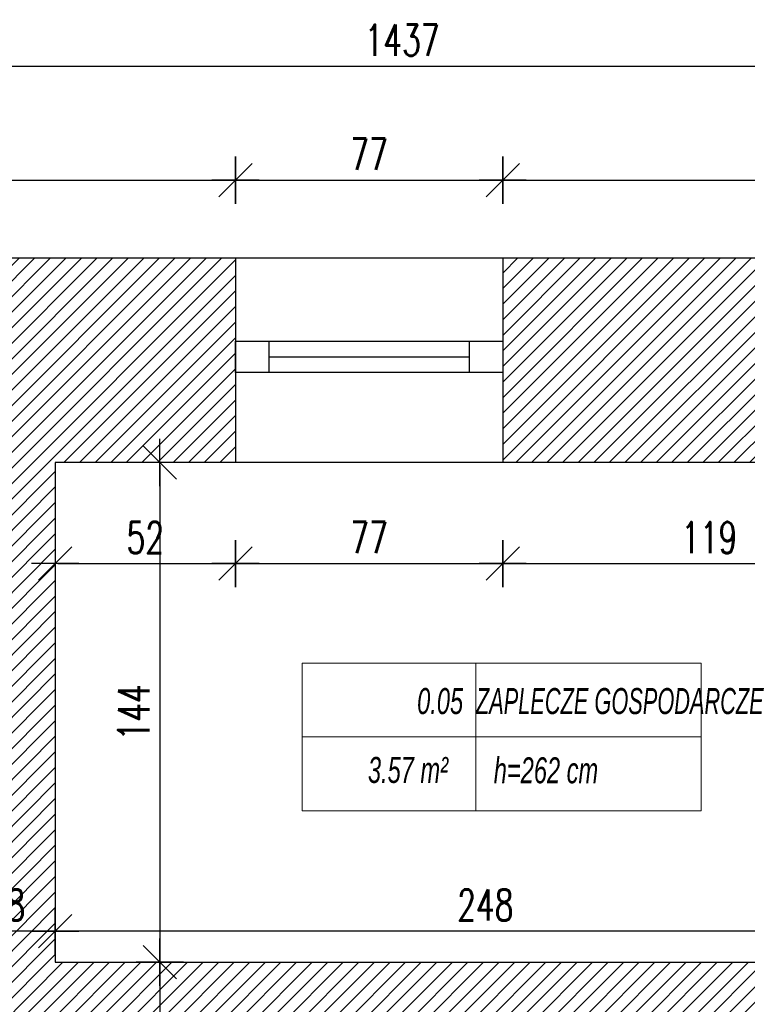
# Model space of a CAD drawing. Extents: x 6414462 to 7495468, y 5756825 to 5824657.
# Tile 48 of 54: x 6508923 to 6509132, y 5810302 to 5810586. Entities that reach past the tile are written whole.
import ezdxf

# ---------------------------------------------------------------- set-up
doc = ezdxf.new("R2010")
doc.units = 0
doc.layers.add('A-AREA-____-IDEN', color=2, linetype='Continuous', lineweight=9)
doc.layers.add('okna', color=11, linetype='Continuous')
doc.styles.add('Arial_I', font='ariali.ttf', dxfattribs={"width": 0.65, "height": 150})
doc.styles.add('dwg_wymiary 50', font='romans.shx', dxfattribs={"width": 0.7, "height": 9})
doc.dimstyles.new('1-50', dxfattribs={"dimtxt": 9, "dimasz": 0.8, "dimexe": 1.25, "dimexo": 0.625, "dimgap": 3, "dimtad": 1, "dimdec": 0, "dimrnd": 0.5, "dimtxsty": 'dwg_wymiary 50', "dimblk": 'dwg_dimtick', "dimcen": 8, "dimse1": 1, "dimse2": 1, "dimclrd": 7, "dimclrt": 7, "dimadec": 0, "dimazin": 0, "dimtfac": 1, "dimtdec": 0, "dimtmove": 0, "dimatfit": 3, "dimldrblk": 'DOT', "dimfxl": 1.25, "dimarcsym": 0})

# ---------------------------------------------------------------- blocks, each defined once
blk = doc.blocks.new('*U126')
at = {"layer": 'okna'}
for points in [[(4043.97, 2040.95), (4052.97, 2040.95), (4052.97, 1963.95), (4043.97, 1963.95)], [(4043.97, 2040.95), (4052.97, 2040.95), (4052.97, 2031.38), (4043.97, 2031.38)], [(4043.97, 1973.53), (4052.97, 1973.53), (4052.97, 1963.95), (4043.97, 1963.95)]]:
    blk.add_lwpolyline(points, close=True, dxfattribs=at)
blk.add_lwpolyline([(4048.47, 2031.38), (4048.47, 1973.53)], dxfattribs=at)
blk = doc.blocks.new('dwg_dimtick')
for p, q in [((0, -8.5), (0, 8.5)), ((-6.01, -6.01), (6.01, 6.01)), ((-8.5, 0), (8.5, 0))]:
    blk.add_line(p, q)
blk = doc.blocks.new('*D191')
at = {"color": 7, "lineweight": -2, "transparency": 16777216}
blk.add_line((6509180.04, 5810323.21), (6508933.64, 5810323.21), dxfattribs=at)
at = {"layer": 'Defpoints', "color": 0, "transparency": 16777216}
for p in [(6508932.84, 5810458.23), (6509180.84, 5810458.23), (6508932.84, 5810323.21)]:
    blk.add_point(p, dxfattribs=at)
at = {"color": 7, "lineweight": -2, "transparency": 16777216, "xscale": 0.8, "yscale": 0.8, "zscale": 0.8, "rotation": 180}
blk.add_blockref('dwg_dimtick', (6508932.84, 5810323.21), dxfattribs=at)
at = {"color": 7, "lineweight": -2, "transparency": 16777216, "xscale": 0.8, "yscale": 0.8, "zscale": 0.8}
blk.add_blockref('dwg_dimtick', (6509180.84, 5810323.21), dxfattribs=at)
at = {"color": 7, "transparency": 16777216, "insert": (6509056.84, 5810330.71), "char_height": 9, "attachment_point": 5, "style": 'dwg_wymiary 50'}
blk.add_mtext('248', dxfattribs=at)
blk = doc.blocks.new('_Dot')
at = {"color": 0, "linetype": 'ByBlock', "lineweight": -2}
blk.add_line((-0.5, 0), (-1, 0), dxfattribs=at)
at = {"color": 0, "linetype": 'ByBlock', "const_width": 0.5}
blk.add_lwpolyline([(-0.25, 0, 1), (0.25, 0, 1)], format="xyb", close=True, dxfattribs=at)
blk = doc.blocks.new('*D192')
at = {"color": 7, "lineweight": -2, "transparency": 16777216}
blk.add_line((6508932.04, 5810323.21), (6508905.64, 5810323.21), dxfattribs=at)
at = {"layer": 'Defpoints', "color": 0, "transparency": 16777216}
for p in [(6508904.84, 5810458.23), (6508932.84, 5810458.23), (6508904.84, 5810323.21)]:
    blk.add_point(p, dxfattribs=at)
at = {"color": 7, "lineweight": -2, "transparency": 16777216, "xscale": 0.8, "yscale": 0.8, "zscale": 0.8, "rotation": 180}
blk.add_blockref('dwg_dimtick', (6508904.84, 5810323.21), dxfattribs=at)
at = {"color": 7, "lineweight": -2, "transparency": 16777216, "xscale": 0.8, "yscale": 0.8, "zscale": 0.8}
blk.add_blockref('dwg_dimtick', (6508932.84, 5810323.21), dxfattribs=at)
at = {"color": 7, "transparency": 16777216, "insert": (6508918.84, 5810330.71), "char_height": 9, "attachment_point": 5, "style": 'dwg_wymiary 50'}
blk.add_mtext('28', dxfattribs=at)
blk = doc.blocks.new('*D212')
at = {"color": 7, "lineweight": -2, "transparency": 16777216}
blk.add_line((6508963.01, 5810457.43), (6508963.01, 5810315.03), dxfattribs=at)
at = {"layer": 'Defpoints', "color": 0, "transparency": 16777216}
for p in [(6508932.84, 5810458.23), (6508932.84, 5810314.23), (6508963.01, 5810314.23)]:
    blk.add_point(p, dxfattribs=at)
at = {"color": 7, "lineweight": -2, "transparency": 16777216, "xscale": 0.8, "yscale": 0.8, "zscale": 0.8}
for p, rotation in [((6508963.01, 5810458.23), 90), ((6508963.01, 5810314.23), 270)]:
    blk.add_blockref('dwg_dimtick', p, dxfattribs=dict(at, rotation=rotation))
at = {"color": 7, "transparency": 16777216, "insert": (6508955.51, 5810386.23), "char_height": 9, "attachment_point": 5, "rotation": 90, "style": 'dwg_wymiary 50'}
blk.add_mtext('144', dxfattribs=at)
blk = doc.blocks.new('*D213')
at = {"color": 7, "lineweight": -2, "transparency": 16777216}
blk.add_line((6508963.01, 5810313.43), (6508963.01, 5810220.03), dxfattribs=at)
at = {"layer": 'Defpoints', "color": 0, "transparency": 16777216}
for p in [(6508932.84, 5810314.23), (6508935.84, 5810219.23), (6508963.01, 5810219.23)]:
    blk.add_point(p, dxfattribs=at)
at = {"color": 7, "lineweight": -2, "transparency": 16777216, "xscale": 0.8, "yscale": 0.8, "zscale": 0.8}
for p, rotation in [((6508963.01, 5810314.23), 90), ((6508963.01, 5810219.23), 270)]:
    blk.add_blockref('dwg_dimtick', p, dxfattribs=dict(at, rotation=rotation))
at = {"color": 7, "transparency": 16777216, "insert": (6508955.51, 5810266.73), "char_height": 9, "attachment_point": 5, "rotation": 90, "style": 'dwg_wymiary 50'}
blk.add_mtext('95', dxfattribs=at)
blk = doc.blocks.new('*D161')
at = {"color": 7, "lineweight": -2, "transparency": 16777216}
blk.add_line((6508933.64, 5810429.1), (6508984.04, 5810429.1), dxfattribs=at)
at = {"layer": 'Defpoints', "color": 0, "transparency": 16777216}
for p in [(6508932.84, 5810458.23), (6508984.84, 5810458.23), (6508984.84, 5810429.1)]:
    blk.add_point(p, dxfattribs=at)
at = {"color": 7, "lineweight": -2, "transparency": 16777216, "xscale": 0.8, "yscale": 0.8, "zscale": 0.8, "rotation": 180}
blk.add_blockref('dwg_dimtick', (6508932.84, 5810429.1), dxfattribs=at)
at = {"color": 7, "lineweight": -2, "transparency": 16777216, "xscale": 0.8, "yscale": 0.8, "zscale": 0.8}
blk.add_blockref('dwg_dimtick', (6508984.84, 5810429.1), dxfattribs=at)
at = {"color": 7, "transparency": 16777216, "insert": (6508958.84, 5810436.6), "char_height": 9, "attachment_point": 5, "style": 'dwg_wymiary 50'}
blk.add_mtext('52', dxfattribs=at)
blk = doc.blocks.new('*D162')
at = {"color": 7, "lineweight": -2, "transparency": 16777216}
blk.add_line((6508985.64, 5810429.1), (6509061.04, 5810429.1), dxfattribs=at)
at = {"layer": 'Defpoints', "color": 0, "transparency": 16777216}
for p in [(6508984.84, 5810458.23), (6509061.84, 5810458.23), (6509061.84, 5810429.1)]:
    blk.add_point(p, dxfattribs=at)
at = {"color": 7, "lineweight": -2, "transparency": 16777216, "xscale": 0.8, "yscale": 0.8, "zscale": 0.8, "rotation": 180}
blk.add_blockref('dwg_dimtick', (6508984.84, 5810429.1), dxfattribs=at)
at = {"color": 7, "lineweight": -2, "transparency": 16777216, "xscale": 0.8, "yscale": 0.8, "zscale": 0.8}
blk.add_blockref('dwg_dimtick', (6509061.84, 5810429.1), dxfattribs=at)
at = {"color": 7, "transparency": 16777216, "insert": (6509023.34, 5810436.6), "char_height": 9, "attachment_point": 5, "style": 'dwg_wymiary 50'}
blk.add_mtext('77', dxfattribs=at)
blk = doc.blocks.new('*D163')
at = {"color": 7, "lineweight": -2, "transparency": 16777216}
blk.add_line((6509062.64, 5810429.1), (6509180.04, 5810429.1), dxfattribs=at)
at = {"layer": 'Defpoints', "color": 0, "transparency": 16777216}
for p in [(6509061.84, 5810458.23), (6509180.84, 5810458.23), (6509180.84, 5810429.1)]:
    blk.add_point(p, dxfattribs=at)
at = {"color": 7, "lineweight": -2, "transparency": 16777216, "xscale": 0.8, "yscale": 0.8, "zscale": 0.8, "rotation": 180}
blk.add_blockref('dwg_dimtick', (6509061.84, 5810429.1), dxfattribs=at)
at = {"color": 7, "lineweight": -2, "transparency": 16777216, "xscale": 0.8, "yscale": 0.8, "zscale": 0.8}
blk.add_blockref('dwg_dimtick', (6509180.84, 5810429.1), dxfattribs=at)
at = {"color": 7, "transparency": 16777216, "insert": (6509121.34, 5810436.6), "char_height": 9, "attachment_point": 5, "style": 'dwg_wymiary 50'}
blk.add_mtext('119', dxfattribs=at)
blk = doc.blocks.new('*D173')
at = {"color": 7, "lineweight": -2, "transparency": 16777216}
blk.add_line((6508324.64, 5810572.45), (6509741.04, 5810572.45), dxfattribs=at)
at = {"layer": 'Defpoints', "color": 0, "transparency": 16777216}
for p in [(6509741.84, 5810572.45), (6508323.84, 5810517.23), (6509741.84, 5810517.23)]:
    blk.add_point(p, dxfattribs=at)
at = {"color": 7, "lineweight": -2, "transparency": 16777216, "xscale": 0.8, "yscale": 0.8, "zscale": 0.8, "rotation": 180}
blk.add_blockref('dwg_dimtick', (6508323.84, 5810572.45), dxfattribs=at)
at = {"color": 7, "lineweight": -2, "transparency": 16777216, "xscale": 0.8, "yscale": 0.8, "zscale": 0.8}
blk.add_blockref('dwg_dimtick', (6509741.84, 5810572.45), dxfattribs=at)
at = {"color": 7, "transparency": 16777216, "insert": (6509032.84, 5810579.95), "char_height": 9, "attachment_point": 5, "style": 'dwg_wymiary 50'}
blk.add_mtext('1437', dxfattribs=at)
blk = doc.blocks.new('*D177')
at = {"color": 7, "lineweight": -2, "transparency": 16777216}
blk.add_line((6508324.64, 5810539.62), (6508984.04, 5810539.62), dxfattribs=at)
at = {"layer": 'Defpoints', "color": 0, "transparency": 16777216}
for p in [(6508984.84, 5810539.62), (6508323.84, 5810517.23), (6508984.84, 5810517.23)]:
    blk.add_point(p, dxfattribs=at)
at = {"color": 7, "lineweight": -2, "transparency": 16777216, "xscale": 0.8, "yscale": 0.8, "zscale": 0.8, "rotation": 180}
blk.add_blockref('dwg_dimtick', (6508323.84, 5810539.62), dxfattribs=at)
at = {"color": 7, "lineweight": -2, "transparency": 16777216, "xscale": 0.8, "yscale": 0.8, "zscale": 0.8}
blk.add_blockref('dwg_dimtick', (6508984.84, 5810539.62), dxfattribs=at)
at = {"color": 7, "transparency": 16777216, "insert": (6508654.34, 5810547.12), "char_height": 9, "attachment_point": 5, "style": 'dwg_wymiary 50'}
blk.add_mtext('661', dxfattribs=at)
blk = doc.blocks.new('*D178')
at = {"color": 7, "lineweight": -2, "transparency": 16777216}
blk.add_line((6508985.64, 5810539.62), (6509061.04, 5810539.62), dxfattribs=at)
at = {"layer": 'Defpoints', "color": 0, "transparency": 16777216}
for p in [(6509061.84, 5810539.62), (6508984.84, 5810517.23), (6509061.84, 5810517.23)]:
    blk.add_point(p, dxfattribs=at)
at = {"color": 7, "lineweight": -2, "transparency": 16777216, "xscale": 0.8, "yscale": 0.8, "zscale": 0.8, "rotation": 180}
blk.add_blockref('dwg_dimtick', (6508984.84, 5810539.62), dxfattribs=at)
at = {"color": 7, "lineweight": -2, "transparency": 16777216, "xscale": 0.8, "yscale": 0.8, "zscale": 0.8}
blk.add_blockref('dwg_dimtick', (6509061.84, 5810539.62), dxfattribs=at)
at = {"color": 7, "transparency": 16777216, "insert": (6509023.34, 5810547.12), "char_height": 9, "attachment_point": 5, "style": 'dwg_wymiary 50'}
blk.add_mtext('77', dxfattribs=at)
blk = doc.blocks.new('*D179')
at = {"color": 7, "lineweight": -2, "transparency": 16777216}
blk.add_line((6509062.64, 5810539.62), (6509741.04, 5810539.62), dxfattribs=at)
at = {"layer": 'Defpoints', "color": 0, "transparency": 16777216}
for p in [(6509741.84, 5810539.62), (6509061.84, 5810517.23), (6509741.84, 5810517.23)]:
    blk.add_point(p, dxfattribs=at)
at = {"color": 7, "lineweight": -2, "transparency": 16777216, "xscale": 0.8, "yscale": 0.8, "zscale": 0.8, "rotation": 180}
blk.add_blockref('dwg_dimtick', (6509061.84, 5810539.62), dxfattribs=at)
at = {"color": 7, "lineweight": -2, "transparency": 16777216, "xscale": 0.8, "yscale": 0.8, "zscale": 0.8}
blk.add_blockref('dwg_dimtick', (6509741.84, 5810539.62), dxfattribs=at)
at = {"color": 7, "transparency": 16777216, "insert": (6509401.84, 5810547.12), "char_height": 9, "attachment_point": 5, "style": 'dwg_wymiary 50'}
blk.add_mtext('680', dxfattribs=at)
blk = doc.blocks.new('METKA_POMIESZCZENIA krycha mala2 - Rozbudowana - z ramką-989895-0_00')
at = {"layer": 'A-AREA-____-IDEN'}
for p, q in [((-10, 4.25), (13, 4.25)), ((-10, 0), (-10, 4.25)), ((0, 4.25), (0, 0)), ((13, 4.25), (13, 0)), ((-10, -4.25), (-10, 0)), ((-10, 0), (13, 0)), ((0, 0), (0, -4.25)), ((13, 0), (13, -4.25)), ((13, -4.25), (-10, -4.25))]:
    blk.add_line(p, q, dxfattribs=at)

msp = doc.modelspace()

# ---------------------------------------------------------------- hatches: boundary and pattern name
h = msp.add_hatch()
h.set_pattern_fill('ANSI31', color=256)
h.set_pattern_definition([(45, (6498943.0772, 5809715.5776), (-2.245064, 2.245064), [])])
h.paths.add_polyline_path([(6508984.84, 5810517.23), (6508323.84, 5810517.23), (6508323.84, 5809811.23), (6508507.84, 5809811.23), (6508507.84, 5809871.23), (6508382.84, 5809871.23), (6508382.84, 5810458.23), (6508904.84, 5810458.23), (6508904.84, 5810066.23), (6508932.84, 5810066.23), (6508932.84, 5810136.23), (6509049.84, 5810136.23), (6509049.84, 5810153.23), (6509048.22, 5810153.23), (6508947.84, 5810153.23), (6508947.84, 5810219.23), (6508935.84, 5810219.23), (6508935.84, 5810289.23), (6509187.84, 5810289.23), (6509187.84, 5810191.23), (6509177.84, 5810191.23), (6509177.84, 5810153.23), (6509122.84, 5810153.23), (6509122.84, 5810136.23), (6509124.47, 5810136.23), (6509177.84, 5810136.23), (6509177.84, 5810086.23), (6509212.84, 5810086.23), (6509212.84, 5810088.69), (6509212.84, 5810338.23), (6509180.84, 5810338.23), (6509180.84, 5810336.23), (6509180.84, 5810314.23), (6508932.84, 5810314.23), (6508932.84, 5810458.23), (6508984.84, 5810458.23)])
h.paths.add_polyline_path([(6509741.84, 5810517.23), (6509061.84, 5810517.23), (6509061.84, 5810458.23), (6509180.84, 5810458.23), (6509180.84, 5810428.23), (6509212.84, 5810428.23), (6509212.84, 5810430.23), (6509212.84, 5810458.23), (6509682.84, 5810458.23), (6509682.84, 5809870.23), (6509592.84, 5809870.23), (6509547.84, 5809870.23), (6509547.84, 5809811.23), (6509741.84, 5809811.23)])
h.paths.add_polyline_path([(6509379.84, 5809870.23), (6509211.84, 5809870.23), (6509211.84, 5809975.23), (6509176.84, 5809975.23), (6509176.84, 5809972.76), (6509176.84, 5809871.23), (6509127.84, 5809871.23), (6509127.84, 5809811.23), (6509379.84, 5809811.23)], flags=17)
h.paths.add_polyline_path([(6509031.84, 5809871.23), (6509029.92, 5809871.23), (6508935.84, 5809871.23), (6508935.84, 5809958.89), (6508934.17, 5809958.89), (6508934.17, 5809961.23), (6508904.84, 5809961.23), (6508904.84, 5809871.23), (6508866.84, 5809871.23), (6508866.84, 5809811.23), (6509031.84, 5809811.23)], flags=17)
h.paths.add_polyline_path([(6508701.84, 5809871.23), (6508670.84, 5809871.23), (6508670.84, 5809811.23), (6508701.84, 5809811.23)], flags=17)

# ---------------------------------------------------------------- linework, layer by layer
for p, q in [((6508984.84, 5810458.23), (6508932.84, 5810458.23)), ((6508932.84, 5810458.23), (6508932.84, 5810314.23)), ((6509061.84, 5810458.23), (6508984.84, 5810458.23)), ((6509180.84, 5810458.23), (6509061.84, 5810458.23)), ((6508932.84, 5810314.23), (6509180.84, 5810314.23))]:
    msp.add_line(p, q)
for points in [[(6509031.84, 5809811.23), (6508323.84, 5809811.23), (6508323.84, 5810517.23), (6509741.84, 5810517.23), (6509741.84, 5809811.23), (6509127.84, 5809811.23)], [(6508984.84, 5810517.23), (6508984.84, 5810458.23)], [(6509061.84, 5810517.23), (6509061.84, 5810458.23)]]:
    msp.add_lwpolyline(points)

# ---------------------------------------------------------------- block references
at = {"layer": 'A-AREA-____-IDEN', "xscale": 4.999999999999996, "yscale": 4.999999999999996, "zscale": 4.999999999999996}
msp.add_blockref('METKA_POMIESZCZENIA krycha mala2 - Rozbudowana - z ramką-989895-0_00', (6509054.05, 5810379.14), dxfattribs=at)
at = {"layer": 'okna', "rotation": 90}
msp.add_blockref('*U126', (6511025.8, 5806440.25), dxfattribs=at)

# ---------------------------------------------------------------- texts
at = {"layer": 'A-AREA-____-IDEN', "char_height": 7.5, "attachment_point": 1, "style": 'Arial_I'}
for s, insert, width in [('0.05', (6509037.17, 5810393.24), 16.4146), ('ZAPLECZE GOSPODARCZE', (6509054.13, 5810393.24), 95.3048), ('h=262 cm', (6509059.26, 5810373.28), 37.2584), ('3.57 m²', (6509022.99, 5810373.39), 28.9739)]:
    msp.add_mtext(s, dxfattribs=dict(at, insert=insert, width=width))

# ---------------------------------------------------------------- dimensions: what is measured, and where the dimension line sits
dim = msp.add_linear_dim(base=(6509741.84, 5810572.45), p1=(6508323.84, 5810517.23), p2=(6509741.84, 5810517.23), text='1437', dimstyle='1-50')
dim.commit()
dim.dimension.update_dxf_attribs({"geometry": '*D173', "text_midpoint": (6509032.84, 5810579.95)})
for base, p1, p2, picture, middle in [((6508984.84, 5810539.62), (6508323.84, 5810517.23), (6508984.84, 5810517.23), '*D177', (6508654.34, 5810547.12)), ((6508984.84, 5810429.1), (6508932.84, 5810458.23), (6508984.84, 5810458.23), '*D161', (6508958.84, 5810436.6))]:
    dim = msp.add_linear_dim(base=base, p1=p1, p2=p2, dimstyle='1-50')
    dim.commit()
    dim.dimension.update_dxf_attribs({"geometry": picture, "text_midpoint": middle})
for base, p1, p2, picture, middle in [((6509061.84, 5810539.62), (6508984.84, 5810517.23), (6509061.84, 5810517.23), '*D178', (6509023.34, 5810547.12)), ((6509741.84, 5810539.62), (6509061.84, 5810517.23), (6509741.84, 5810517.23), '*D179', (6509401.84, 5810547.12)), ((6508904.84, 5810323.21), (6508932.84, 5810458.23), (6508904.84, 5810458.23), '*D192', (6508918.84, 5810330.71)), ((6508932.84, 5810323.21), (6509180.84, 5810458.23), (6508932.84, 5810458.23), '*D191', (6509056.84, 5810330.71)), ((6509061.84, 5810429.1), (6508984.84, 5810458.23), (6509061.84, 5810458.23), '*D162', (6509023.34, 5810436.6)), ((6509180.84, 5810429.1), (6509061.84, 5810458.23), (6509180.84, 5810458.23), '*D163', (6509121.34, 5810436.6))]:
    dim = msp.add_linear_dim(base=base, p1=p1, p2=p2, dimstyle='1-50', override={"dimtmove": 1})
    dim.commit()
    dim.dimension.update_dxf_attribs({"geometry": picture, "text_midpoint": middle})
dim = msp.add_linear_dim(base=(6508963.01, 5810314.23), p1=(6508932.84, 5810458.23), p2=(6508932.84, 5810314.23), angle=90, dimstyle='1-50')
dim.commit()
dim.dimension.update_dxf_attribs({"geometry": '*D212', "text_midpoint": (6508955.51, 5810386.23)})
dim = msp.add_linear_dim(base=(6508963.01, 5810219.23), p1=(6508932.84, 5810314.23), p2=(6508935.84, 5810219.23), angle=90, dimstyle='1-50', override={"dimtmove": 1})
dim.commit()
dim.dimension.update_dxf_attribs({"geometry": '*D213', "text_midpoint": (6508955.51, 5810266.73)})

doc.saveas('drawing.dxf')
